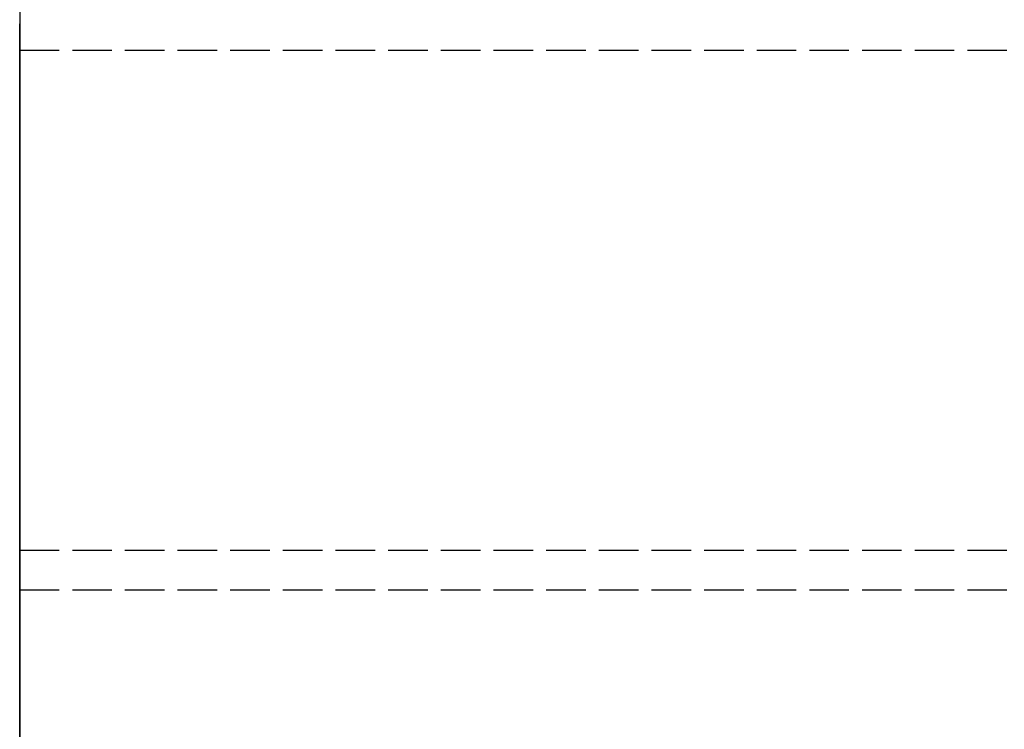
# Model space of a CAD drawing. Header units: millimetres. Extents: x 0 to 2050, y -94 to 94.
# Tile 7 of 14: x 0 to 37, y 21 to 48. Entities that reach past the tile are written whole.
import ezdxf

# ---------------------------------------------------------------- set-up
doc = ezdxf.new("R2010")
doc.units = ezdxf.units.MM
doc.header["$LTSCALE"] = 10
doc.linetypes.add('ALLCAD_Strich', pattern=[0.2, 0.15, -0.05])
doc.layers.add('BESCH_KONT_sich_schn_grun_2d', color=10, linetype='Continuous')
doc.layers.add('BESCH_KONT_sich_schn_seit_2d', color=160, linetype='Continuous')

msp = doc.modelspace()

# ---------------------------------------------------------------- linework, layer by layer
at = {"layer": 'BESCH_KONT_sich_schn_grun_2d', "linetype": 'ALLCAD_Strich'}
for p, q in [((0, 94), (0, -94)), ((0, 46.5), (2050, 46.5)), ((0, 27.5), (2050, 27.5)), ((0, 27.5), (2050, 27.5)), ((0, 26), (2050, 26)), ((0.003, 25.995), (0, 25.995)), ((0.002, 26), (0.002, 25.995)), ((0.003, 26), (0.003, 25.995)), ((0.003, 26), (0.003, 25.995)), ((0.003, 26), (0.003, 25.995)), ((0.003, 26), (0.003, 25.995)), ((0.003, 25.995), (0.003, 25.995)), ((0.003, 25.995), (0.006, 25.995)), ((0.004, 26), (0.004, 25.995)), ((0.006, 26), (0.006, 25.995)), ((0.007, 26), (0.007, 25.995)), ((0.011, 25.995), (0.007, 25.995)), ((0.009, 26), (0.009, 25.995)), ((0.009, 25.995), (0.009, 26)), ((0.01, 26), (0.01, 25.995)), ((0.011, 26), (0.011, 25.995)), ((0.011, 26), (0.011, 25.995)), ((0.011, 25.995), (0.013, 25.995)), ((0.013, 26), (0.013, 25.995)), ((0.014, 26), (0.014, 25.995)), ((0.017, 25.995), (0.014, 25.995)), ((0.016, 26), (0.016, 25.995)), ((0.017, 26), (0.017, 25.995)), ((0.017, 26), (0.017, 25.995)), ((0.017, 26), (0.017, 25.995)), ((0.017, 26), (0.017, 25.995)), ((0.017, 25.995), (0.017, 25.995)), ((0.017, 25.995), (0.02, 25.995)), ((0.018, 26), (0.018, 25.995)), ((0.02, 26), (0.02, 25.995))]:
    msp.add_line(p, q, dxfattribs=at)
at = {"layer": 'BESCH_KONT_sich_schn_seit_2d', "linetype": 'ALLCAD_Strich'}
for p, q in [((0, 94, 2418), (0, -94, 2418)), ((0, -94, 2368), (0, 94, 2368)), ((0, 46.5, 2368), (0, 27.5, 2368)), ((0, 27.5, 2322), (0, 46.5, 2322)), ((0, 46.5, 2322), (0, 46.5, 2368)), ((0, 46.5), (0, 45.5)), ((0, 46.5), (0, 46.5, 2322)), ((0, 45.5), (0, 45.5, 17)), ((0, 45.5, 17), (0, 25.5, 17)), ((0, -45.5), (0, 45.5)), ((0, 37.5, 11), (0, 33.5, 11)), ((0, 33.5, 6), (0, 37.5, 6)), ((0, 27.5), (0, 27.5, 17)), ((0, 27.5, 6), (0, 27.5)), ((0, 27.497, 6), (0, 27.5, 6)), ((0, 27.5, 6.005), (0, 27.497, 6.005)), ((0, 27.5, 6), (0, 27.5, 6.005)), ((0, 27.5, 2353), (0, 26, 2353)), ((0, 27.5, 2368), (0, 27.5, 2353)), ((0, 26, 2368), (0, 27.5, 2368)), ((0, 27.5, 2368), (0, 27.5, 2322)), ((0, 27.5, 17), (0, 27.5, 2322)), ((0, 27.498, 6), (0, 27.498, 6.005)), ((0, 27.498, 6), (0, 27.498, 6.005)), ((0, 27.498, 6.005), (0, 27.498, 6)), ((0, 27.497, 6.005), (0, 27.497, 6)), ((0, 27.497, 6), (0, 27.495, 6)), ((0, 27.495, 6.005), (0, 27.497, 6.005)), ((0, 27.497, 6), (0, 27.497, 6.005)), ((0, 27.497, 6), (0, 27.497, 6.005)), ((0, 27.497, 6), (0, 27.497, 6.005)), ((0, 27.496, 6), (0, 27.496, 6.005)), ((0, 27.495, 6.005), (0, 27.495, 6)), ((0, 27.495, 6.005), (0, 27.492, 6.005)), ((0, 25.5, 6), (0, 27.495, 6)), ((0, 27.495, 6), (0, 27.495, 6.005)), ((0, 27.493, 6), (0, 27.493, 6.005)), ((0, 27.492, 6), (0, 27.492, 6.005)), ((0, 27.492, 6), (0, 27.492, 6.005)), ((0, 26, 2361.502), (0, 25.995, 2361.502)), ((0, 26, 2361.505), (0, 26, 2361.503)), ((0, 26, 2361.507), (0, 25.995, 2361.507)), ((0, 26, 2361.505), (0, 25.995, 2361.505)), ((0, 26, 2361.505), (0, 25.995, 2361.505)), ((0, 26, 2361.504), (0, 25.995, 2361.504)), ((0, 26, 2361.503), (0, 25.995, 2361.503)), ((0, 26, 2361.505), (0, 25.995, 2361.505)), ((0, 26, 2361.506), (0, 25.995, 2361.506)), ((0, 26, 2361.5), (0, 25.995, 2361.5)), ((0, 26, 2361.508), (0, 25.995, 2361.508)), ((0, 25.995, 2361.506), (0, 26, 2361.506)), ((0, 26, 2359.5), (0, 19.5, 2359.5)), ((0, 26, 2353), (0, 26, 2359.5)), ((0, 19.5, 2361.5), (0, 26, 2361.5)), ((0, 26, 2361.5), (0, 26, 2361.503)), ((0, 26, 2361.508), (0, 25.995, 2361.508)), ((0, 26, 2361.505), (0, 25.995, 2361.505)), ((0, 26, 2361.503), (0, 25.995, 2361.503)), ((0, 26, 2361.505), (0, 26, 2368)), ((0, 25.995, 2361.503), (0, 25.995, 2361.5)), ((0, 25.995, 2361.503), (0, 25.995, 2361.505)), ((0, 25.995, 2361.508), (0, 25.995, 2361.505)), ((0, 25.5, 2), (0, 25.5, 17)), ((0, 25.5, 2), (0, -25.5, 2))]:
    msp.add_line(p, q, dxfattribs=at)
at = {"layer": 'BESCH_KONT_sich_schn_seit_2d', "linetype": 'ALLCAD_Strich', "extrusion": (1, 0, 0)}
for centre, start, end in [((37.5, 8.5), 270, 90), ((33.5, 8.5), 90, 270)]:
    msp.add_arc(centre, 2.5, start, end, dxfattribs=at)

doc.saveas('drawing.dxf')
